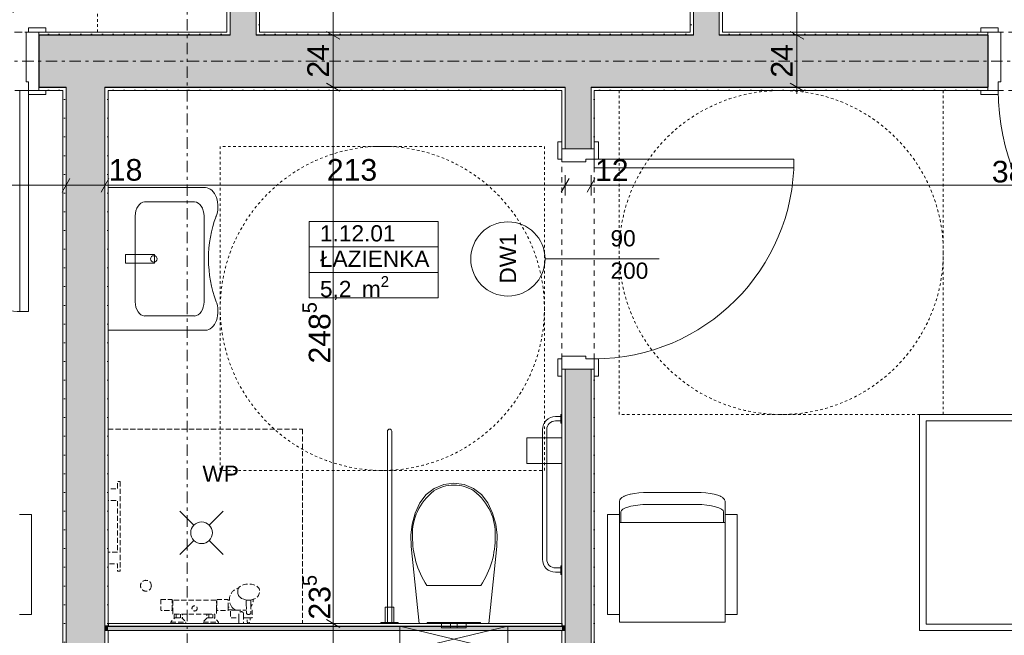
# Model space of a CAD drawing. Extents: x 100 to 2982, y 37 to 2050.
# Tile 50 of 135: x 1080 to 1536, y 927 to 1212. Entities that reach past the tile are written whole.
import ezdxf
from ezdxf.xclip import XClip

# ---------------------------------------------------------------- set-up
doc = ezdxf.new("R2010")
doc.units = 0
doc.header["$MEASUREMENT"] = 0
doc.header["$XCLIPFRAME"] = 0
for name, pattern in [('Krawędzie ukryte', [17, 12, -5]), ('Przerywana', [24, 12, -12]), ('Przerywana krótka', [12, 6, -6]), ('Przerywana podwójnie', [54.680554, 26.458333, -10.583333, 7.055556, -10.583333])]:
    doc.linetypes.add(name, pattern=pattern)
for name, color, linetype in [('210-A Pomieszczenia', 7, 'Continuous'), ('299-A Wymiary Opisy', 7, 'Continuous'), ('320-W Umeblowanie', 7, 'Continuous'), ('330-W Wyposażenie', 7, 'Continuous'), ('410-K Osie', 7, 'Continuous'), ('420-K Ściany', 7, 'Continuous'), ('810-G Ogólne', 7, 'Continuous'), ('820-G Rysunki Obrazki', 7, 'Continuous'), ('A_ŚCIANY NOŚNE', 7, 'Continuous'), ('Drzwi ARCHICAD', 7, 'Continuous'), ('OPIS_NPS_OKRĄG', 7, 'Continuous'), ('Znaczniki drzwi ARCHICADa', 7, 'Continuous')]:
    doc.layers.add(name, color=color, linetype=linetype)
doc.styles.add('STYL_AUTOMATYCZNY_3', font='txt')
doc.styles.add('STYL_AUTOMATYCZNY_7', font='txt')
pattern_1 = [(0, (-18316.349, -206.5255), (0, 8.660254), [0, -5]), (0, (-18313.849, -202.195), (0, 8.660254), [0, -5])]

# ---------------------------------------------------------------- blocks, each defined once
blk = doc.blocks.new('Rysunek_1_1', base_point=(-18316.35, -206.53))
at = {"layer": '420-K Ściany', "linetype": 'Continuous', "lineweight": 5}
h = blk.add_hatch(dxfattribs=at)
h.set_pattern_fill('Tynk_0001', color=180, style=0, pattern_type=2)
h.set_pattern_definition(pattern_1)
h.paths.add_polyline_path([(1176.3, 1206.01), (1177.8, 1206.01), (1177.8, 1289.51), (1176.3, 1289.51)])
h = blk.add_hatch(dxfattribs=at)
h.set_pattern_fill('Tynk_0001', color=180, style=0, pattern_type=2)
h.set_pattern_definition(pattern_1)
h.paths.add_polyline_path([(1404.13, 1289.51), (1404.13, 1206.01), (1405.63, 1206.01), (1405.63, 1289.51)])
at = {"layer": '420-K Ściany', "linetype": 'Continuous', "lineweight": 13}
for points in [[(1177.8, 1277.51), (1177.8, 1206.01), (1189.8, 1206.01), (1189.8, 1277.51)], [(1392.13, 1277.51), (1392.13, 1206.01), (1404.13, 1206.01), (1404.13, 1277.51)], [(1101.8, 1204.51), (1089.3, 1204.51), (1089.3, 1180.51), (1101.8, 1180.51)], [(1119.8, 1204.51), (1101.8, 1204.51), (1101.8, 1180.51), (1119.8, 1180.51)], [(1177.8, 1204.51), (1119.8, 1204.51), (1119.8, 1180.51), (1177.8, 1180.51)], [(1189.8, 1206.01), (1177.8, 1206.01), (1177.8, 1204.51), (1189.8, 1204.51)], [(1189.8, 1204.51), (1177.8, 1204.51), (1177.8, 1180.51), (1189.8, 1180.51)], [(1332.8, 1204.51), (1189.8, 1204.51), (1189.8, 1180.51), (1332.8, 1180.51)], [(1344.8, 1204.51), (1332.8, 1204.51), (1332.8, 1180.51), (1344.8, 1180.51)], [(1392.13, 1204.51), (1344.8, 1204.51), (1344.8, 1180.51), (1392.13, 1180.51)], [(1404.13, 1206.01), (1392.13, 1206.01), (1392.13, 1204.51), (1404.13, 1204.51)], [(1404.13, 1204.51), (1392.13, 1204.51), (1392.13, 1180.51), (1404.13, 1180.51)], [(1404.13, 1204.51), (1404.13, 1180.51), (1528.42, 1180.51), (1528.42, 1204.51)]]:
    blk.add_hatch(color=62, dxfattribs=at).paths.add_polyline_path(points)
at = {"layer": '420-K Ściany', "linetype": 'Continuous', "lineweight": 5}
h = blk.add_hatch(dxfattribs=at)
h.set_pattern_fill('Tynk_0001', color=180, style=0, pattern_type=2)
h.set_pattern_definition(pattern_1)
h.paths.add_polyline_path([(1189.8, 1276.01), (1189.8, 1206.01), (1191.3, 1206.01), (1191.3, 1276.01)])
h = blk.add_hatch(dxfattribs=at)
h.set_pattern_fill('Tynk_0001', color=180, style=0, pattern_type=2)
h.set_pattern_definition(pattern_1)
h.paths.add_polyline_path([(1390.63, 1276.01), (1390.63, 1206.01), (1392.13, 1206.01), (1392.13, 1276.01)])
h = blk.add_hatch(dxfattribs=at)
h.set_pattern_fill('Tynk_0001', color=180, style=0, pattern_type=2)
h.set_pattern_definition(pattern_1)
h.paths.add_polyline_path([(1089.3, 1204.51), (1176.3, 1204.51), (1176.3, 1206.01), (1089.3, 1206.01)])
h = blk.add_hatch(dxfattribs=at)
h.set_pattern_fill('Tynk_0001', color=180, style=0, pattern_type=2)
h.set_pattern_definition(pattern_1)
h.paths.add_polyline_path([(1177.8, 1206.01), (1176.3, 1206.01), (1176.3, 1204.51), (1177.8, 1204.51)])
h = blk.add_hatch(dxfattribs=at)
h.set_pattern_fill('Tynk_0001', color=180, style=0, pattern_type=2)
h.set_pattern_definition(pattern_1)
h.paths.add_polyline_path([(1191.3, 1206.01), (1189.8, 1206.01), (1189.8, 1204.51), (1191.3, 1204.51)])
h = blk.add_hatch(dxfattribs=at)
h.set_pattern_fill('Tynk_0001', color=180, style=0, pattern_type=2)
h.set_pattern_definition(pattern_1)
h.paths.add_polyline_path([(1390.63, 1206.01), (1191.3, 1206.01), (1191.3, 1204.51), (1390.63, 1204.51)])
h = blk.add_hatch(dxfattribs=at)
h.set_pattern_fill('Tynk_0001', color=180, style=0, pattern_type=2)
h.set_pattern_definition(pattern_1)
h.paths.add_polyline_path([(1392.13, 1206.01), (1390.63, 1206.01), (1390.63, 1204.51), (1392.13, 1204.51)])
h = blk.add_hatch(dxfattribs=at)
h.set_pattern_fill('Tynk_0001', color=180, style=0, pattern_type=2)
h.set_pattern_definition(pattern_1)
h.paths.add_polyline_path([(1405.63, 1206.01), (1404.13, 1206.01), (1404.13, 1204.51), (1405.63, 1204.51)])
h = blk.add_hatch(dxfattribs=at)
h.set_pattern_fill('Tynk_0001', color=180, style=0, pattern_type=2)
h.set_pattern_definition(pattern_1)
h.paths.add_polyline_path([(1405.63, 1206.01), (1405.63, 1204.51), (1528.42, 1204.51), (1528.42, 1206.01)])
h = blk.add_hatch(dxfattribs=at)
h.set_pattern_fill('Tynk_0001', color=180, style=0, pattern_type=2)
h.set_pattern_definition(pattern_1)
h.paths.add_polyline_path([(1089.3, 1180.51), (1089.3, 1179.01), (1100.3, 1179.01), (1100.3, 1180.51)])
h = blk.add_hatch(dxfattribs=at)
h.set_pattern_fill('Tynk_0001', color=180, style=0, pattern_type=2)
h.set_pattern_definition(pattern_1)
h.paths.add_polyline_path([(1101.8, 1180.51), (1100.3, 1180.51), (1100.3, 1179.01), (1101.8, 1179.01)])
h = blk.add_hatch(dxfattribs=at)
h.set_pattern_fill('Tynk_0001', color=180, style=0, pattern_type=2)
h.set_pattern_definition(pattern_1)
h.paths.add_polyline_path([(1121.3, 1180.51), (1119.8, 1180.51), (1119.8, 1179.01), (1121.3, 1179.01)])
h = blk.add_hatch(dxfattribs=at)
h.set_pattern_fill('Tynk_0001', color=180, style=0, pattern_type=2)
h.set_pattern_definition(pattern_1)
h.paths.add_polyline_path([(1331.3, 1180.51), (1121.3, 1180.51), (1121.3, 1179.01), (1331.3, 1179.01)])
h = blk.add_hatch(dxfattribs=at)
h.set_pattern_fill('Tynk_0001', color=180, style=0, pattern_type=2)
h.set_pattern_definition(pattern_1)
h.paths.add_polyline_path([(1332.8, 1180.51), (1331.3, 1180.51), (1331.3, 1179.01), (1332.8, 1179.01)])
h = blk.add_hatch(dxfattribs=at)
h.set_pattern_fill('Tynk_0001', color=180, style=0, pattern_type=2)
h.set_pattern_definition(pattern_1)
h.paths.add_polyline_path([(1346.3, 1180.51), (1344.8, 1180.51), (1344.8, 1179.01), (1346.3, 1179.01)])
h = blk.add_hatch(dxfattribs=at)
h.set_pattern_fill('Tynk_0001', color=180, style=0, pattern_type=2)
h.set_pattern_definition(pattern_1)
h.paths.add_polyline_path([(1346.3, 1180.51), (1346.3, 1179.01), (1528.42, 1179.01), (1528.42, 1180.51)])
at = {"layer": 'A_ŚCIANY NOŚNE', "linetype": 'Continuous', "lineweight": 13}
for color, points in [(62, [(1119.8, 1180.51), (1101.8, 1180.51), (1101.8, 1179.01), (1119.8, 1179.01)]), (62, [(1344.8, 1180.51), (1332.8, 1180.51), (1332.8, 1179.01), (1344.8, 1179.01)]), (62, [(1101.8, 1179.01), (1101.8, 909.01), (1119.8, 909.01), (1119.8, 1179.01)]), (62, [(1332.8, 1179.01), (1332.8, 1152.01), (1344.8, 1152.01), (1344.8, 1179.01)]), (62, [(1344.8, 1050.01), (1332.8, 1050.01), (1332.8, 909.01), (1344.8, 909.01)]), (252, [(1119.8, 931.01), (1119.8, 929.01), (1121.3, 929.01), (1121.3, 931.01)]), (252, [(1121.3, 929.01), (1331.3, 929.01), (1331.3, 931.01), (1121.3, 931.01)]), (252, [(1331.3, 931.01), (1331.3, 929.01), (1332.8, 929.01), (1332.8, 931.01)])]:
    blk.add_hatch(color=color, dxfattribs=at).paths.add_polyline_path(points)
at = {"layer": 'A_ŚCIANY NOŚNE', "linetype": 'Continuous', "lineweight": 5}
h = blk.add_hatch(dxfattribs=at)
h.set_pattern_fill('Tynk_0001', color=180, style=0, pattern_type=2)
h.set_pattern_definition(pattern_1)
h.paths.add_polyline_path([(1100.3, 1179.01), (1100.3, 891.01), (1101.8, 891.01), (1101.8, 1179.01)])
h = blk.add_hatch(dxfattribs=at)
h.set_pattern_fill('Tynk_0001', color=180, style=0, pattern_type=2)
h.set_pattern_definition(pattern_1)
h.paths.add_polyline_path([(1121.3, 931.01), (1121.3, 1179.01), (1119.8, 1179.01), (1119.8, 931.01)])
h = blk.add_hatch(dxfattribs=at)
h.set_pattern_fill('Tynk_0001', color=180, style=0, pattern_type=2)
h.set_pattern_definition(pattern_1)
h.paths.add_polyline_path([(1332.8, 1179.01), (1331.3, 1179.01), (1331.3, 1152.01), (1332.8, 1152.01)])
h = blk.add_hatch(dxfattribs=at)
h.set_pattern_fill('Tynk_0001', color=180, style=0, pattern_type=2)
h.set_pattern_definition(pattern_1)
h.paths.add_polyline_path([(1344.8, 1179.01), (1344.8, 1152.01), (1346.3, 1152.01), (1346.3, 1179.01)])
h = blk.add_hatch(dxfattribs=at)
h.set_pattern_fill('Tynk_0001', color=180, style=0, pattern_type=2)
h.set_pattern_definition(pattern_1)
h.paths.add_polyline_path([(1331.3, 931.01), (1332.8, 931.01), (1332.8, 1050.01), (1331.3, 1050.01)])
h = blk.add_hatch(dxfattribs=at)
h.set_pattern_fill('Tynk_0001', color=180, style=0, pattern_type=2)
h.set_pattern_definition(pattern_1)
h.paths.add_polyline_path([(1346.3, 1050.01), (1344.8, 1050.01), (1344.8, 909.01), (1346.3, 909.01)])
h = blk.add_hatch(dxfattribs=at)
h.set_pattern_fill('Gips_0001', color=177, style=0, pattern_type=2)
h.set_pattern_definition([(0, (-18316.349, -206.5255), (0, 3.75), [0, -3.75])])
h.paths.add_polyline_path([(1331.3, 932.26), (1121.3, 932.26), (1121.3, 931.01), (1331.3, 931.01)])
h = blk.add_hatch(dxfattribs=at)
h.set_pattern_fill('Tynk_0001', color=180, style=0, pattern_type=2)
h.set_pattern_definition(pattern_1)
h.paths.add_polyline_path([(1119.8, 929.01), (1119.8, 910.51), (1121.3, 910.51), (1121.3, 929.01)])
h = blk.add_hatch(dxfattribs=at)
h.set_pattern_fill('Tynk_0001', color=180, style=0, pattern_type=2)
h.set_pattern_definition(pattern_1)
h.paths.add_polyline_path([(1331.3, 929.01), (1331.3, 909.01), (1332.8, 909.01), (1332.8, 929.01)])
at = {"layer": '210-A Pomieszczenia', "color": 6, "linetype": 'Continuous', "lineweight": 13, "ltscale": 0.2}
for p, q in [((1214.33, 1118.34), (1274.05, 1118.34)), ((1214.33, 1106.55), (1214.33, 1118.34)), ((1274.05, 1118.34), (1274.05, 1106.55)), ((1274.05, 1106.55), (1214.33, 1106.55)), ((1214.33, 1106.55), (1274.05, 1106.55)), ((1214.33, 1094.76), (1214.33, 1106.55)), ((1274.05, 1106.55), (1274.05, 1094.76)), ((1274.05, 1094.76), (1214.33, 1094.76)), ((1214.33, 1094.76), (1274.05, 1094.76)), ((1214.33, 1082.98), (1214.33, 1094.76)), ((1274.05, 1094.76), (1274.05, 1082.98)), ((1274.05, 1082.98), (1214.33, 1082.98))]:
    blk.add_line(p, q, dxfattribs=at)
at = {"layer": '299-A Wymiary Opisy', "color": 85, "linetype": 'Continuous', "lineweight": 13, "ltscale": 0.2}
for p, q in [((1440.06, 1204.51), (1440.06, 1536.51)), ((1225.47, 1204.51), (1225.47, 1277.51)), ((1230.15, 1204.51), (1220.78, 1204.51)), ((1225.47, 1180.51), (1225.47, 1204.51)), ((1444.74, 1204.51), (1435.37, 1204.51)), ((1440.06, 1180.51), (1440.06, 1204.51)), ((1230.15, 1180.51), (1220.78, 1180.51)), ((1225.47, 932.26), (1225.47, 1180.51)), ((1444.74, 1180.51), (1435.37, 1180.51)), ((1440.06, 1177.45), (1440.06, 1180.51)), ((1101.8, 1139.79), (1101.8, 1130.42)), ((1119.8, 1139.79), (1119.8, 1130.42)), ((1332.8, 1139.79), (1332.8, 1130.42)), ((1344.8, 1139.79), (1344.8, 1130.42)), ((1101.8, 1135.1), (664.8, 1135.1)), ((1119.8, 1135.1), (1101.8, 1135.1)), ((1332.8, 1135.1), (1119.8, 1135.1)), ((1344.8, 1135.1), (1332.8, 1135.1)), ((1728.3, 1135.1), (1344.8, 1135.1)), ((1230.15, 932.26), (1220.78, 932.26)), ((1225.47, 909.01), (1225.47, 932.26))]:
    blk.add_line(p, q, dxfattribs=at)
at = {"layer": '299-A Wymiary Opisy', "color": 45, "linetype": 'Continuous', "lineweight": 15, "ltscale": 0.2}
for p, q in [((1222.34, 1206.31), (1228.59, 1202.7)), ((1436.93, 1206.31), (1443.18, 1202.7)), ((1222.34, 1182.31), (1228.59, 1178.7)), ((1436.93, 1182.31), (1443.18, 1178.7)), ((1100, 1131.98), (1103.61, 1138.23)), ((1118, 1131.98), (1121.61, 1138.23)), ((1331, 1131.98), (1334.61, 1138.23)), ((1343, 1131.98), (1346.61, 1138.23)), ((1222.34, 934.06), (1228.59, 930.45))]:
    blk.add_line(p, q, dxfattribs=at)
at = {"layer": '320-W Umeblowanie', "color": 4, "linetype": 'Continuous', "lineweight": 13, "ltscale": 0.2}
for p, q in [((1496.8, 929.01), (1496.8, 1029.01)), ((1496.8, 1029.01), (1726.8, 1029.01)), ((1371.25, 987.36), (1393.48, 987.36)), ((1357.92, 936.5), (1357.92, 982.65)), ((1358.59, 979.05), (1358.59, 983.9)), ((1406.14, 979.05), (1406.14, 983.9)), ((1406.81, 936.5), (1406.81, 982.65)), ((1357.92, 979.05), (1406.81, 979.05)), ((1726.8, 929.01), (1496.8, 929.01))]:
    blk.add_line(p, q, dxfattribs=at)
at = {"layer": '320-W Umeblowanie', "color": 75, "linetype": 'Krawędzie ukryte', "lineweight": 15, "ltscale": 0.2}
for p, q in [((1121.3, 1022.26), (1211.3, 1022.26)), ((1211.3, 1022.26), (1211.3, 932.26)), ((1181.3, 947.68), (1181.47, 948.42)), ((1181.47, 948.42), (1181.64, 948.66)), ((1181.3, 946.61), (1181.3, 947.68)), ((1181.35, 946.3), (1181.3, 946.61)), ((1181.52, 945.56), (1181.35, 946.3)), ((1181.67, 945.29), (1181.52, 945.56)), ((1182.15, 944.62), (1181.67, 945.29)), ((1182.35, 944.44), (1182.15, 944.62)), ((1183.08, 943.9), (1182.35, 944.44)), ((1184.02, 943.48), (1183.08, 943.9)), ((1184.54, 943.34), (1184.02, 943.48)), ((1185.39, 943.14), (1184.54, 943.34)), ((1188.06, 943.34), (1187.21, 943.14)), ((1188.06, 943.34), (1188.4, 943.43)), ((1151, 938.36), (1151, 942.96)), ((1151.2, 942.96), (1151.2, 938.36)), ((1171.4, 938.36), (1171.4, 942.98)), ((1171.6, 942.96), (1171.6, 938.36)), ((1176.9, 939.91), (1176.9, 938.61)), ((1185.2, 943.19), (1185.25, 941.37)), ((1185.25, 941.37), (1185.3, 937.14)), ((1186.3, 943.07), (1185.39, 943.14)), ((1187.21, 943.14), (1186.3, 943.07)), ((1187.35, 941.37), (1187.3, 937.14)), ((1187.4, 943.19), (1187.35, 941.37)), ((1151.9, 936.66), (1155.7, 936.66)), ((1152.2, 934.96), (1155.4, 934.96)), ((1152.85, 934.96), (1152.85, 936.66)), ((1154.75, 934.96), (1154.75, 936.66)), ((1166.9, 936.66), (1170.7, 936.66)), ((1167.2, 934.96), (1170.4, 934.96)), ((1167.85, 934.96), (1167.85, 936.66)), ((1169.75, 934.96), (1169.75, 936.66)), ((1180.3, 938.46), (1185.29, 938.46)), ((1181.8, 934.86), (1181.8, 936.66)), ((1184, 936.66), (1184, 934.86)), ((1184, 936.66), (1184, 934.86)), ((1185.3, 937.14), (1185.33, 936.98)), ((1185.33, 936.98), (1185.4, 936.82)), ((1185.4, 936.82), (1185.51, 936.69)), ((1185.51, 936.69), (1185.65, 936.59)), ((1185.65, 936.59), (1185.8, 936.54)), ((1185.65, 934.86), (1186.95, 934.86)), ((1185.8, 936.54), (1185.8, 936.54)), ((1186.04, 936.42), (1185.8, 936.54)), ((1185.8, 936.54), (1185.82, 936.53)), ((1185.82, 936.53), (1186, 936.51)), ((1186, 936.51), (1186.6, 936.51)), ((1186.3, 936.38), (1186.04, 936.42)), ((1186.56, 936.42), (1186.3, 936.38)), ((1186.8, 936.54), (1186.56, 936.42)), ((1186.6, 936.51), (1186.78, 936.53)), ((1186.78, 936.53), (1186.8, 936.54)), ((1186.8, 936.54), (1186.95, 936.59)), ((1186.8, 936.54), (1186.8, 936.54)), ((1186.95, 936.59), (1187.1, 936.69)), ((1187.1, 936.69), (1187.21, 936.82)), ((1187.21, 936.82), (1187.28, 936.98)), ((1187.28, 936.98), (1187.3, 937.14)), ((1150.3, 932.96), (1157.3, 932.96)), ((1165.3, 932.96), (1172.3, 932.96))]:
    blk.add_line(p, q, dxfattribs=at)
at = {"layer": '320-W Umeblowanie', "color": 4, "linetype": 'Continuous', "lineweight": 13, "ltscale": 0.2, "flags": 128}
for points in [[(1499.8, 932.01), (1499.8, 1026.01), (1664.8, 1026.01), (1682.8, 1008.01), (1682.8, 932.01)], [(1393.46, 992.9), (1371.28, 992.9), (1369.03, 992.85), (1366.86, 992.69), (1364.84, 992.43), (1363, 992.09), (1362.93, 992.07), (1361.34, 991.64), (1360.04, 991.14), (1359.95, 991.09), (1358.99, 990.54), (1358.91, 990.47), (1358.32, 989.87), (1358.24, 989.79), (1358.19, 989.69), (1358.15, 989.58), (1357.94, 988.96), (1357.92, 988.84), (1357.92, 988.78), (1357.92, 982.66), (1352.37, 982.66), (1352.37, 936.51), (1357.92, 936.51), (1357.92, 932.9), (1406.81, 932.9), (1406.81, 936.51), (1412.37, 936.51), (1412.37, 982.66), (1406.81, 982.66), (1406.81, 988.78), (1406.81, 988.84), (1406.79, 988.96), (1406.59, 989.58), (1406.55, 989.69), (1406.49, 989.79), (1406.41, 989.87), (1405.82, 990.47), (1405.74, 990.54), (1404.78, 991.09), (1404.69, 991.14), (1403.39, 991.64), (1401.8, 992.07), (1401.73, 992.09), (1399.9, 992.43), (1397.87, 992.69), (1395.71, 992.85)]]:
    blk.add_lwpolyline(points, close=True, dxfattribs=at)
at = {"layer": '320-W Umeblowanie', "color": 75, "linetype": 'Krawędzie ukryte', "lineweight": 15, "ltscale": 0.2, "flags": 128}
blk.add_lwpolyline([(1126.8, 998.06), (1126.8, 956.46), (1125.7, 956.46), (1125.7, 959.96), (1121.3, 959.96), (1121.3, 965.26), (1125.7, 965.26), (1125.7, 989.26), (1121.3, 989.26), (1121.3, 994.56), (1125.7, 994.56), (1125.7, 998.06)], close=True, dxfattribs=at)
at = {"layer": '320-W Umeblowanie', "color": 4, "linetype": 'Continuous', "lineweight": 13, "ltscale": 0.2, "flags": 128}
blk.add_lwpolyline([(1080.23, 936.51), (1085.79, 936.51), (1085.79, 982.66), (1080.23, 982.66)], dxfattribs=at)
at = {"layer": '320-W Umeblowanie', "color": 75, "linetype": 'Krawędzie ukryte', "lineweight": 15, "ltscale": 0.2, "flags": 128}
blk.add_lwpolyline([(1145.7, 943.15, -0.414214), (1146, 943.45), (1151, 943.45), (1151, 942.96), (1151.2, 942.96), (1151.2, 943.04), (1171.4, 943.06), (1171.4, 942.98), (1171.6, 942.96), (1171.6, 943.45), (1176.6, 943.45, -0.414214), (1176.9, 943.15), (1176.9, 939.91), (1178.57, 939.91, -0.547975), (1181.64, 948.66), (1181.97, 949.11), (1182.77, 949.71), (1183.8, 950.16), (1185.01, 950.45), (1186.3, 950.55), (1187.6, 950.45), (1188.8, 950.16), (1189.84, 949.71), (1190.63, 949.11), (1191.13, 948.42), (1191.3, 947.68), (1191.3, 946.61), (1191.25, 946.3), (1191.08, 945.56), (1190.94, 945.29), (1190.46, 944.62), (1190.25, 944.44), (1189.53, 943.9), (1188.58, 943.48), (1188.4, 943.43, -0.166188), (1187.34, 940.05), (1187.32, 938.46), (1187.9, 938.46), (1187.9, 934.86), (1186.95, 934.86), (1186.95, 933.16, -1), (1185.65, 933.16), (1185.65, 934.86), (1184, 934.86), (1184, 932.26), (1181.8, 932.26), (1181.8, 934.86), (1177.9, 934.86), (1177.9, 938.46), (1180.3, 938.46, -0.013709), (1180.04, 938.61), (1176.9, 938.61, -0.414214), (1176.6, 938.26), (1171.6, 938.26), (1171.6, 938.36), (1171.4, 938.36), (1171.4, 936.66), (1170.7, 936.66), (1170.7, 934.96), (1170.4, 934.96), (1172.3, 932.96), (1172.3, 932.26), (1165.3, 932.26), (1165.3, 932.96), (1167.2, 934.96), (1166.9, 934.96), (1166.9, 936.66), (1155.7, 936.66), (1155.7, 934.96), (1155.4, 934.96), (1157.3, 932.96), (1157.3, 932.26), (1150.3, 932.26), (1150.3, 932.96), (1152.2, 934.96), (1151.9, 934.96), (1151.9, 936.66), (1151.2, 936.66), (1151.2, 938.36), (1151, 938.36), (1151, 938.26), (1146, 938.26, -0.414214), (1145.7, 938.56)], format="xyb", close=True, dxfattribs=at)
at = {"layer": '320-W Umeblowanie', "color": 75, "linetype": 'Krawędzie ukryte', "lineweight": 15, "ltscale": 0.2}
for centre, radius in [((1138.8, 949.76), 2.5), ((1161.3, 939.26), 1.2)]:
    blk.add_circle(centre, radius, dxfattribs=at)
for centre, radius, start, end in [((1182.9, 943.3), 5.5, 218.1131, 238.6006), ((1182.9, 936.66), 1.1, 0, 180)]:
    blk.add_arc(centre, radius, start, end, dxfattribs=at)
at = {"layer": '320-W Umeblowanie', "color": 4, "linetype": 'Continuous', "lineweight": 13, "ltscale": 0.2}
for centre, start_param, end_param in [((1371.25, 983.9), 1.570796, 3.141593), ((1393.48, 983.9), 0, 1.570796)]:
    blk.add_ellipse(centre, major_axis=(12.67, 0), ratio=0.273279, start_param=start_param, end_param=end_param, dxfattribs=at)
at = {"layer": '330-W Wyposażenie', "color": 75, "linetype": 'Continuous', "lineweight": 15, "ltscale": 0.2}
for p, q in [((1121.32, 1068.01), (1121.32, 1134.01)), ((1121.32, 1134.01), (1166.3, 1134.01)), ((1161.3, 1127.41), (1138.19, 1127.41)), ((1133.81, 1081.21), (1133.81, 1120.81)), ((1165.68, 1081.21), (1165.68, 1120.81)), ((1138.19, 1074.61), (1161.3, 1074.61)), ((1166.3, 1068.01), (1121.32, 1068.01)), ((1330.8, 1026.01), (1330.8, 1028.01)), ((1330.8, 956.01), (1330.8, 958.01)), ((1281.3, 949.83), (1268.85, 949.83)), ((1293.75, 949.83), (1281.3, 949.83)), ((1275.6, 932.26), (1277.27, 932.26)), ((1275.6, 932.26), (1275.6, 930.26)), ((1275.6, 930.26), (1277.27, 930.26)), ((1277.27, 932.26), (1279.7, 932.26)), ((1277.27, 930.26), (1279.7, 930.26)), ((1279.7, 932.26), (1280.17, 932.26)), ((1279.7, 932.26), (1279.7, 930.26)), ((1279.7, 930.26), (1280.17, 930.26)), ((1280.17, 932.26), (1281.3, 932.26)), ((1280.17, 930.26), (1281.3, 930.26)), ((1281.3, 932.26), (1282.43, 932.26)), ((1281.3, 930.26), (1282.43, 930.26)), ((1282.43, 932.26), (1282.9, 932.26)), ((1282.43, 930.26), (1282.9, 930.26)), ((1282.9, 932.26), (1282.9, 930.26)), ((1282.9, 932.26), (1285.33, 932.26)), ((1282.9, 930.26), (1285.33, 930.26)), ((1285.33, 932.26), (1287, 932.26)), ((1285.33, 930.26), (1287, 930.26)), ((1287, 932.26), (1287, 930.26))]:
    blk.add_line(p, q, dxfattribs=at)
at = {"layer": '330-W Wyposażenie', "color": 75, "linetype": 'Continuous', "lineweight": 15, "ltscale": 0.2, "flags": 128}
for points in [[(1142.8, 1099.01), (1142.8, 1103.01), (1129.3, 1103.01), (1129.3, 1099.01)], [(1315, 1018.26), (1331.3, 1018.26), (1331.3, 1006.26), (1315, 1006.26)], [(1261.94, 978.31), (1263.36, 983.36), (1265.53, 988.13), (1268.46, 991.91), (1272.23, 994.8), (1276.61, 996.63), (1281.3, 997.26), (1285.99, 996.63), (1290.37, 994.8), (1294.15, 991.91), (1297.07, 988.13), (1299.25, 983.36), (1300.66, 978.31), (1301.29, 973.1), (1301.11, 967.84), (1297.41, 932.26), (1265.19, 932.26), (1261.49, 967.84), (1261.31, 973.1)], [(1249.55, 932.76), (1249.55, 939.76), (1253.55, 939.76), (1253.55, 932.76)], [(1247.55, 932.76), (1255.55, 932.76), (1255.55, 932.26), (1247.55, 932.26)], [(1293.6, 932.26), (1269, 932.26), (1269, 932.76), (1293.6, 932.76)]]:
    blk.add_lwpolyline(points, close=True, dxfattribs=at)
for points in [[(1331.3, 955.01), (1331.3, 959.01), (1330.8, 959.01), (1330.8, 958.01), (1328.3, 958.01, -0.414214), (1324.3, 962.01), (1324.3, 1022.01, -0.414214), (1328.3, 1026.01), (1330.8, 1026.01), (1330.8, 1025.01), (1331.3, 1025.01), (1331.3, 1029.01), (1330.8, 1029.01), (1330.8, 1028.01), (1328.3, 1028.01, 0.414214), (1322.3, 1022.01), (1322.3, 962.01, 0.414214), (1328.3, 956.01), (1330.8, 956.01), (1330.8, 955.01)], [(1250.55, 932.76), (1252.55, 932.76), (1252.55, 1021.26, 1), (1250.55, 1021.26)]]:
    blk.add_lwpolyline(points, format="xyb", close=True, dxfattribs=at)
at = {"layer": '330-W Wyposażenie', "color": 75, "linetype": 'Continuous', "lineweight": 15, "ltscale": 0.2}
blk.add_circle((1142.44, 1101.01), 1.5, dxfattribs=at)
for centre, major_axis, ratio, start_param, end_param in [((1166.3, 1125.25), (0, 8.76), 0.662603, 4.135517, 6.283185), ((1138.28, 1120.66), (0, 6.75), 0.662603, 0.021486, 1.549311), ((1161.21, 1120.66), (0, 6.75), 0.662603, 4.733875, 6.2617), ((1193.82, 1101.01), (0, 39.34), 0.662603, 1.046808, 2.098245), ((1138.28, 1081.35), (0, 6.75), 0.662603, 1.592282, 3.120107), ((1161.21, 1081.35), (0, 6.75), 0.662603, 3.163078, 4.690903), ((1166.3, 1076.76), (0, 8.76), 0.662603, 3.141593, 5.289261), ((1291.53, 974.13), (29.36, 0), 0.889226, 2.296735, 3.197324), ((1281.39, 982.3), (15.83, 0), 0.889226, 1.576657, 2.203301), ((1281.21, 982.3), (15.83, 0), 0.889226, 0.938292, 1.564935), ((1271.08, 974.13), (29.36, 0), 0.889226, 6.227458, 7.128046), ((1310.8, 971.66), (48.6, 0), 0.889226, 3.117977, 3.670997), ((1251.81, 971.66), (48.6, 0), 0.889226, 5.753783, 6.306803)]:
    blk.add_ellipse(centre, major_axis=major_axis, ratio=ratio, start_param=start_param, end_param=end_param, dxfattribs=at)
at = {"layer": '410-K Osie', "color": 101, "linetype": 'Przerywana podwójnie', "lineweight": 5, "ltscale": 0.2}
blk.add_line((1157.8, 1813.51), (1157.8, 529.46), dxfattribs=at)
blk.add_line((1157.8, 1813.51), (1157.8, 529.46), dxfattribs=at)
at = {"layer": '410-K Osie', "color": 4, "linetype": 'Przerywana podwójnie', "lineweight": 13, "ltscale": 0.2}
blk.add_line((589.42, 1192.51), (2255.56, 1192.51), dxfattribs=at)
blk.add_line((589.42, 1192.51), (2255.56, 1192.51), dxfattribs=at)
at = {"layer": '420-K Ściany', "color": 67, "linetype": 'Continuous', "lineweight": 13, "ltscale": 0.2}
for p, q in [((1177.8, 1277.51), (1177.8, 1206.01)), ((1189.8, 1206.01), (1189.8, 1277.51)), ((1392.13, 1276.01), (1392.13, 1206.01)), ((1404.13, 1206.01), (1404.13, 1277.51)), ((1177.8, 1206.01), (1177.8, 1204.51)), ((1177.8, 1206.01), (1177.8, 1204.51)), ((1189.8, 1204.51), (1189.8, 1206.01)), ((1189.8, 1204.51), (1189.8, 1206.01)), ((1392.13, 1206.01), (1392.13, 1204.51)), ((1392.13, 1206.01), (1392.13, 1204.51)), ((1404.13, 1204.51), (1404.13, 1206.01)), ((1404.13, 1204.51), (1404.13, 1206.01)), ((1101.8, 1180.51), (1101.8, 1179.01)), ((1101.8, 1180.51), (1101.8, 1179.01)), ((1119.8, 1179.01), (1119.8, 1180.51)), ((1119.8, 1179.01), (1119.8, 1180.51)), ((1332.8, 1180.51), (1332.8, 1179.01)), ((1332.8, 1180.51), (1332.8, 1179.01)), ((1344.8, 1179.01), (1344.8, 1180.51)), ((1344.8, 1179.01), (1344.8, 1180.51))]:
    blk.add_line(p, q, dxfattribs=at)
at = {"layer": '420-K Ściany', "color": 47, "linetype": 'Continuous', "lineweight": 15, "ltscale": 0.2}
for p, q in [((1089.3, 1206.01), (1092.5, 1206.01)), ((1089.3, 1206.01), (1089.3, 1204.51)), ((1528.42, 1206.01), (1525.22, 1206.01)), ((1528.42, 1206.01), (1528.42, 1204.51)), ((1089.3, 1180.51), (1089.3, 1179.01)), ((1528.42, 1180.51), (1528.42, 1179.01)), ((1089.3, 1179.01), (1092.5, 1179.01)), ((1528.42, 1179.01), (1525.22, 1179.01))]:
    blk.add_line(p, q, dxfattribs=at)
at = {"layer": '420-K Ściany', "color": 27, "linetype": 'Continuous', "lineweight": 25, "ltscale": 0.2}
for p, q in [((1101.8, 1204.51), (1089.3, 1204.51)), ((1089.3, 1204.51), (1089.3, 1180.51)), ((1119.8, 1204.51), (1101.8, 1204.51)), ((1177.8, 1204.51), (1119.8, 1204.51)), ((1332.8, 1204.51), (1189.8, 1204.51)), ((1344.8, 1204.51), (1332.8, 1204.51)), ((1392.13, 1204.51), (1344.8, 1204.51)), ((1528.42, 1204.51), (1404.13, 1204.51)), ((1528.42, 1204.51), (1528.42, 1180.51)), ((1089.3, 1180.51), (1101.8, 1180.51)), ((1119.8, 1180.51), (1177.8, 1180.51)), ((1177.8, 1180.51), (1189.8, 1180.51)), ((1189.8, 1180.51), (1332.8, 1180.51)), ((1344.8, 1180.51), (1392.13, 1180.51)), ((1392.13, 1180.51), (1404.13, 1180.51)), ((1404.13, 1180.51), (1528.42, 1180.51))]:
    blk.add_line(p, q, dxfattribs=at)
at = {"layer": '420-K Ściany', "color": 47, "linetype": 'Continuous', "lineweight": 15, "ltscale": 0.2, "flags": 128}
for points in [[(1176.3, 1291.01), (1176.3, 1206.01)], [(1405.63, 1206.01), (1405.63, 1289.51)], [(1191.3, 1206.01), (1191.3, 1276.01)], [(1390.63, 1276.01), (1390.63, 1206.01)], [(1176.3, 1206.01), (1089.3, 1206.01)], [(1390.63, 1206.01), (1191.3, 1206.01)], [(1528.42, 1206.01), (1405.63, 1206.01)], [(1089.3, 1179.01), (1100.3, 1179.01)], [(1121.3, 1179.01), (1331.3, 1179.01)], [(1346.3, 1179.01), (1528.42, 1179.01)]]:
    blk.add_lwpolyline(points, dxfattribs=at)
at = {"layer": '810-G Ogólne', "color": 3, "linetype": 'Continuous', "lineweight": 13, "ltscale": 0.2}
for p, q in [((1160.99, 977.8), (1154.53, 984.26)), ((1168.06, 977.8), (1174.53, 984.26)), ((1160.99, 970.73), (1154.53, 964.26)), ((1168.06, 970.73), (1174.53, 964.26))]:
    blk.add_line(p, q, dxfattribs=at)
at = {"layer": '810-G Ogólne', "color": 3, "linetype": 'Continuous', "lineweight": 13, "ltscale": 0.2, "flags": 128}
blk.add_lwpolyline([(1159.53, 974.26, -1), (1169.53, 974.26, -1)], format="xyb", close=True, dxfattribs=at)
at = {"layer": '810-G Ogólne', "color": 1, "linetype": 'Continuous', "lineweight": 13, "ltscale": 0.2, "flags": 128}
for points in [[(1256.3, 919.01), (1256.3, 931.01), (1306.3, 931.01), (1306.3, 919.01)], [(1256.3, 919.01), (1306.3, 931.01), (1256.3, 931.01), (1306.3, 919.01)]]:
    blk.add_lwpolyline(points, close=True, dxfattribs=at)
at = {"layer": 'A_ŚCIANY NOŚNE', "color": 67, "linetype": 'Continuous', "lineweight": 13, "ltscale": 0.2}
for p, q in [((1101.8, 1179.01), (1101.8, 909.01)), ((1119.8, 931.01), (1119.8, 1179.01)), ((1332.8, 1179.01), (1332.8, 1152.01)), ((1344.8, 1152.01), (1344.8, 1179.01)), ((1332.8, 1050.01), (1332.8, 931.01)), ((1344.8, 909.01), (1344.8, 1050.01)), ((1119.8, 931.01), (1119.8, 929.01)), ((1119.8, 931.01), (1119.8, 929.01)), ((1332.8, 929.01), (1332.8, 931.01)), ((1332.8, 929.01), (1332.8, 931.01)), ((1119.8, 910.51), (1119.8, 929.01)), ((1332.8, 929.01), (1332.8, 909.01))]:
    blk.add_line(p, q, dxfattribs=at)
at = {"layer": 'A_ŚCIANY NOŚNE', "color": 47, "linetype": 'Continuous', "lineweight": 15, "ltscale": 0.2}
for p, q in [((1331.3, 1152.01), (1331.3, 1155.21)), ((1346.3, 1152.01), (1346.3, 1155.21)), ((1332.8, 1152.01), (1331.3, 1152.01)), ((1344.8, 1152.01), (1332.8, 1152.01)), ((1346.3, 1152.01), (1344.8, 1152.01)), ((1331.3, 1050.01), (1331.3, 1046.81)), ((1332.8, 1050.01), (1331.3, 1050.01)), ((1344.8, 1050.01), (1332.8, 1050.01)), ((1346.3, 1050.01), (1344.8, 1050.01)), ((1346.3, 1050.01), (1346.3, 1046.81)), ((1119.8, 929.01), (1121.3, 929.01)), ((1119.8, 929.01), (1121.3, 929.01)), ((1331.3, 929.01), (1332.8, 929.01)), ((1331.3, 929.01), (1332.8, 929.01))]:
    blk.add_line(p, q, dxfattribs=at)
at = {"layer": 'A_ŚCIANY NOŚNE', "color": 27, "linetype": 'Continuous', "lineweight": 25, "ltscale": 0.2}
for p, q in [((1121.3, 931.01), (1119.8, 931.01)), ((1121.3, 931.01), (1119.8, 931.01)), ((1121.3, 931.01), (1331.3, 931.01)), ((1332.8, 931.01), (1331.3, 931.01)), ((1332.8, 931.01), (1331.3, 931.01))]:
    blk.add_line(p, q, dxfattribs=at)
at = {"layer": 'A_ŚCIANY NOŚNE', "color": 47, "linetype": 'Continuous', "lineweight": 15, "ltscale": 0.2, "flags": 128}
for points in [[(1100.3, 1179.01), (1100.3, 891.01)], [(1121.3, 931.01), (1121.3, 1179.01)], [(1331.3, 1179.01), (1331.3, 1152.01)], [(1346.3, 1152.01), (1346.3, 1179.01)], [(1331.3, 1050.01), (1331.3, 931.01)], [(1346.3, 909.01), (1346.3, 1050.01)], [(1331.3, 932.26), (1121.3, 932.26)], [(1121.3, 929.01), (1331.3, 929.01)], [(1121.3, 910.51), (1121.3, 929.01)], [(1331.3, 929.01), (1331.3, 909.01)]]:
    blk.add_lwpolyline(points, dxfattribs=at)
at = {"layer": 'A_ŚCIANY NOŚNE', "color": 27, "linetype": 'Continuous', "lineweight": 25, "ltscale": 0.2, "flags": 128}
for points in [[(1121.3, 932.26), (1121.3, 931.01)], [(1331.3, 932.26), (1331.3, 931.01)]]:
    blk.add_lwpolyline(points, dxfattribs=at)
at = {"layer": 'Drzwi ARCHICAD', "color": 3, "linetype": 'Continuous', "lineweight": 13, "ltscale": 0.2}
for p, q in [((1084.5, 1207.91), (1092.5, 1207.91)), ((1084.5, 1206.01), (1084.5, 1207.91)), ((1092.5, 1207.91), (1092.5, 1206.01)), ((1525.22, 1206.01), (1525.22, 1207.91)), ((1525.22, 1207.91), (1533.22, 1207.91)), ((1533.22, 1207.91), (1533.22, 1206.01)), ((1092.5, 1206.01), (1084.5, 1206.01)), ((1533.22, 1206.01), (1525.22, 1206.01)), ((1084.5, 1179.01), (1080.5, 1179.01)), ((1080.5, 1179.01), (1080.5, 1076.61)), ((1084.5, 1179.01), (1092.5, 1179.01)), ((1084.5, 1177.11), (1084.5, 1179.01)), ((1084.5, 1076.61), (1084.5, 1179.01)), ((1092.5, 1177.11), (1084.5, 1177.11)), ((1092.5, 1179.01), (1092.5, 1177.11)), ((1525.22, 1177.11), (1525.22, 1179.01)), ((1525.22, 1179.01), (1533.22, 1179.01)), ((1533.22, 1177.11), (1525.22, 1177.11)), ((1533.22, 1179.01), (1533.22, 1177.11)), ((1331.3, 1155.21), (1329.4, 1155.21)), ((1329.4, 1155.21), (1329.4, 1147.21)), ((1331.3, 1147.21), (1331.3, 1155.21)), ((1348.2, 1155.21), (1346.3, 1155.21)), ((1346.3, 1155.21), (1346.3, 1147.21)), ((1348.2, 1147.21), (1348.2, 1155.21)), ((1329.4, 1147.21), (1331.3, 1147.21)), ((1346.3, 1147.21), (1348.2, 1147.21)), ((1438.7, 1147.21), (1346.3, 1147.21)), ((1346.3, 1147.21), (1346.3, 1143.21)), ((1438.7, 1143.21), (1438.7, 1147.21)), ((1346.3, 1143.21), (1438.7, 1143.21)), ((1080.5, 1076.61), (1084.5, 1076.61)), ((1329.4, 1054.81), (1329.4, 1046.81)), ((1331.3, 1054.81), (1329.4, 1054.81)), ((1331.3, 1046.81), (1331.3, 1054.81)), ((1346.3, 1054.81), (1346.3, 1046.81)), ((1348.2, 1054.81), (1346.3, 1054.81)), ((1348.2, 1046.81), (1348.2, 1054.81)), ((1329.4, 1046.81), (1331.3, 1046.81)), ((1346.3, 1046.81), (1348.2, 1046.81))]:
    blk.add_line(p, q, dxfattribs=at)
at = {"layer": 'Drzwi ARCHICAD', "color": 3, "linetype": 'Przerywana', "lineweight": 13, "ltscale": 0.2}
for p, q in [((977.3, 1206.01), (1089.3, 1206.01)), ((1528.42, 1206.01), (1640.42, 1206.01)), ((977.3, 1179.01), (1089.3, 1179.01)), ((1528.42, 1179.01), (1640.42, 1179.01)), ((1331.3, 1050.01), (1331.3, 1152.01)), ((1346.3, 1050.01), (1346.3, 1152.01))]:
    blk.add_line(p, q, dxfattribs=at)
at = {"layer": 'Drzwi ARCHICAD', "color": 23, "linetype": 'Continuous', "lineweight": 15, "ltscale": 0.2}
for p, q in [((1083.3, 1183.01), (1083.3, 1206.01)), ((1083.3, 1206.01), (1089.3, 1206.01)), ((1089.3, 1206.01), (1089.3, 1179.01)), ((1528.42, 1179.01), (1528.42, 1206.01)), ((1528.42, 1206.01), (1534.42, 1206.01)), ((1534.42, 1206.01), (1534.42, 1183.01)), ((1084.5, 1183.01), (1083.3, 1183.01)), ((1084.5, 1179.01), (1084.5, 1183.01)), ((1534.42, 1183.01), (1533.22, 1183.01)), ((1533.22, 1183.01), (1533.22, 1179.01)), ((1089.3, 1179.01), (1084.5, 1179.01)), ((1533.22, 1179.01), (1528.42, 1179.01)), ((1331.3, 1152.01), (1346.3, 1152.01)), ((1331.3, 1146.01), (1331.3, 1152.01)), ((1346.3, 1152.01), (1346.3, 1147.21)), ((1342.3, 1146.01), (1331.3, 1146.01)), ((1346.3, 1147.21), (1342.3, 1147.21)), ((1342.3, 1147.21), (1342.3, 1146.01)), ((1331.3, 1056.01), (1342.3, 1056.01)), ((1331.3, 1050.01), (1331.3, 1056.01)), ((1342.3, 1056.01), (1342.3, 1054.81)), ((1342.3, 1054.81), (1346.3, 1054.81)), ((1346.3, 1054.81), (1346.3, 1050.01)), ((1346.3, 1050.01), (1331.3, 1050.01))]:
    blk.add_line(p, q, dxfattribs=at)
at = {"layer": 'Drzwi ARCHICAD', "color": 47, "linetype": 'Continuous', "lineweight": 15, "ltscale": 0.2}
for p, q in [((1089.3, 1206.01), (1089.3, 1204.51)), ((1089.3, 1206.01), (1089.3, 1204.51)), ((1089.3, 1206.01), (1092.5, 1206.01)), ((1089.3, 1206.01), (1092.5, 1206.01)), ((1528.42, 1206.01), (1525.22, 1206.01)), ((1528.42, 1206.01), (1525.22, 1206.01)), ((1528.42, 1206.01), (1528.42, 1204.51)), ((1528.42, 1206.01), (1528.42, 1204.51)), ((1089.3, 1180.51), (1089.3, 1179.01)), ((1089.3, 1180.51), (1089.3, 1179.01)), ((1528.42, 1180.51), (1528.42, 1179.01)), ((1528.42, 1180.51), (1528.42, 1179.01)), ((1089.3, 1179.01), (1092.5, 1179.01)), ((1089.3, 1179.01), (1092.5, 1179.01)), ((1528.42, 1179.01), (1525.22, 1179.01)), ((1528.42, 1179.01), (1525.22, 1179.01)), ((1331.3, 1152.01), (1331.3, 1155.21)), ((1331.3, 1152.01), (1331.3, 1155.21)), ((1346.3, 1152.01), (1346.3, 1155.21)), ((1346.3, 1152.01), (1346.3, 1155.21)), ((1332.8, 1152.01), (1331.3, 1152.01)), ((1332.8, 1152.01), (1331.3, 1152.01)), ((1344.8, 1152.01), (1332.8, 1152.01)), ((1344.8, 1152.01), (1332.8, 1152.01)), ((1346.3, 1152.01), (1344.8, 1152.01)), ((1346.3, 1152.01), (1344.8, 1152.01)), ((1332.8, 1050.01), (1331.3, 1050.01)), ((1332.8, 1050.01), (1331.3, 1050.01)), ((1331.3, 1050.01), (1331.3, 1046.81)), ((1331.3, 1050.01), (1331.3, 1046.81)), ((1344.8, 1050.01), (1332.8, 1050.01)), ((1344.8, 1050.01), (1332.8, 1050.01)), ((1346.3, 1050.01), (1344.8, 1050.01)), ((1346.3, 1050.01), (1344.8, 1050.01)), ((1346.3, 1050.01), (1346.3, 1046.81)), ((1346.3, 1050.01), (1346.3, 1046.81))]:
    blk.add_line(p, q, dxfattribs=at)
at = {"layer": 'Drzwi ARCHICAD', "color": 27, "linetype": 'Continuous', "lineweight": 25, "ltscale": 0.2}
for p, q in [((1089.3, 1204.51), (1089.3, 1180.51)), ((1089.3, 1204.51), (1089.3, 1180.51)), ((1528.42, 1204.51), (1528.42, 1180.51)), ((1528.42, 1204.51), (1528.42, 1180.51))]:
    blk.add_line(p, q, dxfattribs=at)
at = {"layer": 'Drzwi ARCHICAD', "color": 3, "linetype": 'Continuous', "lineweight": 13, "ltscale": 0.2}
for centre, radius, start, end in [((1084.5, 1179.01), 102.4, 180, 270), ((1635.62, 1179.01), 102.4, 180, 270), ((1346.3, 1147.21), 92.4, 270, 0)]:
    blk.add_arc(centre, radius, start, end, dxfattribs=at)
at = {"layer": 'OPIS_NPS_OKRĄG', "color": 78, "linetype": 'Przerywana krótka', "lineweight": 13, "ltscale": 0.2, "flags": 128}
for points in [[(966.3, 1356.01), (966.3, 1206.01), (1116.3, 1206.01), (1116.3, 1356.01)], [(1357.81, 1179.01), (1357.81, 1029.01), (1507.81, 1029.01), (1507.81, 1179.01)], [(1173.18, 1153.13), (1173.18, 1003.13), (1323.18, 1003.13), (1323.18, 1153.13)]]:
    blk.add_lwpolyline(points, close=True, dxfattribs=at)
at = {"layer": 'OPIS_NPS_OKRĄG', "color": 78, "linetype": 'Przerywana krótka', "lineweight": 13, "ltscale": 0.2}
for centre in [(1041.3, 1281.01), (1432.81, 1104.01), (1248.18, 1078.13)]:
    blk.add_circle(centre, 75, dxfattribs=at)
at = {"layer": 'Znaczniki drzwi ARCHICADa', "color": 45, "linetype": 'Continuous', "lineweight": 15, "ltscale": 0.2}
blk.add_line((1323.48, 1101.01), (1376.3, 1101.01), dxfattribs=at)
at = {"layer": 'Znaczniki drzwi ARCHICADa', "color": 2, "linetype": 'Continuous', "lineweight": 13, "ltscale": 0.2, "flags": 128}
blk.add_lwpolyline([(1306.3, 1118.19, 1), (1306.3, 1083.83, 1)], format="xyb", close=True, dxfattribs=at)
at = {"layer": '210-A Pomieszczenia', "color": 6, "linetype": 'Continuous', "lineweight": 13, "char_height": 7.5, "attachment_point": 1}
for s, insert, style in [('\\A1;{\\pql;\\pt0,25;\\fArial|b0|i0|c238|p38;1,4\\fArial|b0|i0|c238|p38;\\A1{\\H.66x;\\S^  ;}\\fArial|b0|i0|c238|p38; m\\fArial|b0|i0|c238|p38;\\A1{\\H.66x;\\S2^  ;}}', (1255, 1244.84), 'STYL_AUTOMATYCZNY_3'), ('\\A1;{\\pql;\\pt0,25;\\fArial|b0|i0|c238|p38;1.12.01\\fArial|b0|i0|c238|p38;\\A1{\\H.66x;\\S^  ;}\\fArial|b0|i0|c238|p38;\\fArial|b0|i0|c238|p38;\\A1{\\H.66x;\\S^  ;}}', (1219.33, 1116.62), 'STYL_AUTOMATYCZNY_3'), ('\\A1;{\\pql;\\pt0,230;\\fArial|b0|i0|c0|p38;ŁAZIENKA\\fArial|b0|i0|c0|p38;\\A1{\\H.66x;\\S^  ;}\\fArial|b0|i0|c0|p38;\\fArial|b0|i0|c0|p38;\\A1{\\H.66x;\\S^  ;}}', (1219.33, 1104.84), 'STYL_AUTOMATYCZNY_7'), ('\\A1;{\\pql;\\pt0,25;\\fArial|b0|i0|c238|p38;5,2\\fArial|b0|i0|c238|p38;\\A1{\\H.66x;\\S^  ;}\\fArial|b0|i0|c238|p38; m\\fArial|b0|i0|c238|p38;\\A1{\\H.66x;\\S2^  ;}}', (1219.33, 1093.05), 'STYL_AUTOMATYCZNY_3')]:
    blk.add_mtext(s, dxfattribs=dict(at, insert=insert, style=style))
at = {"layer": '299-A Wymiary Opisy', "color": 46, "linetype": 'Continuous', "lineweight": 15, "char_height": 10, "width": 15.1772, "attachment_point": 7, "rotation": 90, "style": 'STYL_AUTOMATYCZNY_7'}
for insert in [(1223.47, 1184.92), (1438.06, 1184.92)]:
    blk.add_mtext('\\A1;{\\pql;\\fArial|b0|i0|c0|p38;24}', dxfattribs=dict(at, insert=insert))
at = {"layer": '299-A Wymiary Opisy', "color": 46, "linetype": 'Continuous', "lineweight": 15, "insert": (1530.25, 1133.5), "char_height": 10, "attachment_point": 7, "style": 'STYL_AUTOMATYCZNY_3'}
blk.add_mtext('\\A1;{\\pql;\\fArial|b0|i0|c238|p38;383\\fArial|b0|i0|c238|p38;\\A1{\\H.66x;\\S5^  ;}}', dxfattribs=at)
at = {"layer": '299-A Wymiary Opisy', "color": 46, "linetype": 'Continuous', "lineweight": 15, "char_height": 10, "attachment_point": 7, "style": 'STYL_AUTOMATYCZNY_7'}
for s, insert, width in [('\\A1;{\\pql;\\fArial|b0|i0|c0|p38;18}', (1121.61, 1137.1), 15.1772), ('\\A1;{\\pql;\\fArial|b0|i0|c0|p38;213}', (1222.51, 1137.1), 22.7658), ('\\A1;{\\pql;\\fArial|b0|i0|c0|p38;12}', (1346.61, 1137.1), 15.1772)]:
    blk.add_mtext(s, dxfattribs=dict(at, insert=insert, width=width))
at = {"layer": '299-A Wymiary Opisy', "color": 46, "linetype": 'Continuous', "lineweight": 15, "char_height": 10, "attachment_point": 7, "rotation": 90, "style": 'STYL_AUTOMATYCZNY_3'}
for s, insert in [('\\A1;{\\pql;\\fArial|b0|i0|c238|p38;248\\fArial|b0|i0|c238|p38;\\A1{\\H.66x;\\S5^  ;}}', (1227.06, 1052.59)), ('\\A1;{\\pql;\\fArial|b0|i0|c238|p38;23\\fArial|b0|i0|c238|p38;\\A1{\\H.66x;\\S5^  ;}}', (1227.07, 934.07))]:
    blk.add_mtext(s, dxfattribs=dict(at, insert=insert))
at = {"layer": '810-G Ogólne', "color": 1, "linetype": 'Continuous', "lineweight": 13, "insert": (1181.8, 1005.35), "char_height": 7.5, "attachment_point": 3, "style": 'STYL_AUTOMATYCZNY_7'}
blk.add_mtext('\\A1;{\\pqr;\\fArial|b0|i0|c0|p38;WP}', dxfattribs=at)
at = {"layer": 'Znaczniki drzwi ARCHICADa', "color": 7, "linetype": 'Continuous', "lineweight": 13, "char_height": 7.5, "attachment_point": 7, "style": 'STYL_AUTOMATYCZNY_3'}
for s, insert in [('\\A1;{\\pql;\\pt0;\\fArial|b0|i0|c238|p38;90\\fArial|b0|i0|c238|p38;\\A1{\\H.66x;\\S^  ;}\\fArial|b0|i0|c238|p38;\\fArial|b0|i0|c238|p38;}', (1353.8, 1104.64)), ('\\A1;{\\pql;\\pt0;\\fArial|b0|i0|c238|p38;200\\fArial|b0|i0|c238|p38;\\A1{\\H.66x;\\S^  ;}\\fArial|b0|i0|c238|p38;\\fArial|b0|i0|c238|p38;}', (1353.8, 1089.64))]:
    blk.add_mtext(s, dxfattribs=dict(at, insert=insert))
at = {"layer": 'Znaczniki drzwi ARCHICADa', "color": 7, "linetype": 'Continuous', "lineweight": 13, "insert": (1310.05, 1089.59), "char_height": 7.5, "attachment_point": 7, "rotation": 90, "style": 'STYL_AUTOMATYCZNY_3'}
blk.add_mtext('\\A1;{\\pql;\\pt0;\\fArial|b0|i0|c238|p38;DW1\\fArial|b0|i0|c238|p38;\\fArial|b0|i0|c238|p38;\\fArial|b0|i0|c238|p38;}', dxfattribs=at)

msp = doc.modelspace()

# ---------------------------------------------------------------- block references
at = {"layer": '820-G Rysunki Obrazki', "color": 65, "linetype": 'Continuous', "lineweight": 13, "ltscale": 0.2}
ref = msp.add_blockref('Rysunek_1_1', (-18316.35, -206.53), dxfattribs=at)
XClip(ref).set_block_clipping_path([(244.527027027, 76.8014120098), (2570.9054054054, 2022.1162324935)])

doc.saveas('drawing.dxf')
